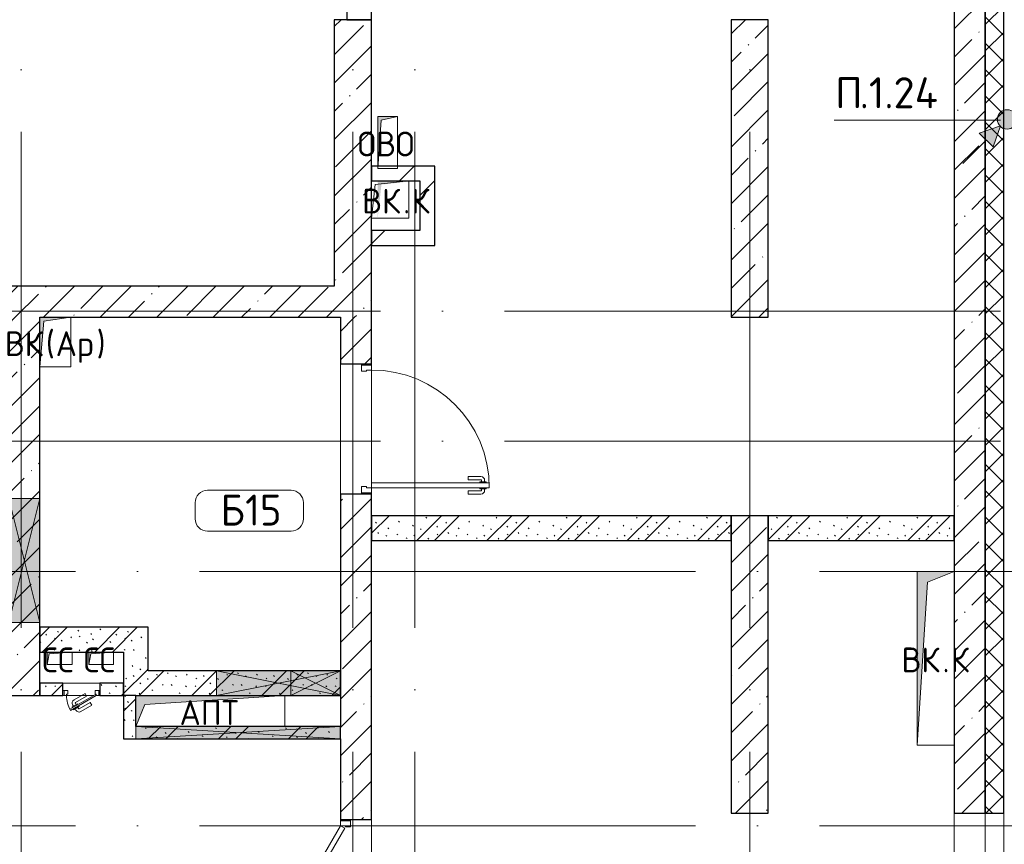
# Model space of a CAD drawing. Header units: millimetres. Extents: x -30540 to 173936, y -11730 to 122288.
# Tile 99 of 116: x 104718 to 112659, y 81500 to 88150. Entities that reach past the tile are written whole.
import ezdxf

# ---------------------------------------------------------------- set-up
doc = ezdxf.new("R2010")
doc.units = ezdxf.units.MM
doc.linetypes.add('ADSK_Линия сетки', pattern=[5000, 4000, -500, 0, -500])
for name, color, linetype, lineweight in [('A-____-NOTE-TEXT', 7, 'Continuous', 18), ('A-AREA-____-IDEN', 7, 'Continuous', 9), ('A-DETL-____-THIN', 7, 'Continuous', 9), ('A-DOOR-____-MCUT', 7, 'Continuous', 9), ('A-DOOR-____-OTLN', 7, 'Continuous', 18), ('A-DOOR-FRAM-MCUT', 7, 'Continuous', 9), ('A-DOOR-OPNG-OTLN', 7, 'Continuous', 18), ('A-FLOR-____-OTLN', 7, 'Continuous', 18), ('A-GENM-____-OTLN', 7, 'Continuous', 18), ('A-GLAZ-____-MCUT', 7, 'Continuous', 9), ('A-GLAZ-____-OTLN', 7, 'Continuous', 18), ('A-WALL-____-MCUT', 7, 'Continuous', 40), ('A-WALL-____-OTLN', 7, 'Continuous', 18), ('A-WALL-____-PATT', 7, 'Continuous', 40), ('G-____-____-TEXT', 7, 'Continuous', 9), ('I-WALL-____-MCUT', 7, 'Continuous', 40), ('I-WALL-____-OTLN', 7, 'Continuous', 18), ('M-EQPM-____-OTLN', 7, 'Continuous', 18), ('S-COLS-____-MCUT', 7, 'Continuous', 40), ('S-COLS-____-OTLN', 7, 'Continuous', 18), ('S-GRID-____-OTLN', 7, 'Continuous', 9)]:
    doc.layers.add(name, color=color, linetype=linetype, lineweight=lineweight)
doc.styles.add('GOST Common', font='GOST_Common.ttf', dxfattribs={"height": 200})
doc.styles.add('GOST Common_4', font='GOST_Common.ttf', dxfattribs={"height": 250})
doc.styles.add('ISOCPEUR', font='isocpeur.ttf', dxfattribs={"height": 250})
pattern_1 = [(45, (0, 0), (-228.0985, 228.0985), []), (45, (228.1, 0), (-228.0985, 228.0985), [403.225, -80.645, 6.706, -73.939])]
pattern_2 = [(135, (300.56, 377.28), (-565.6854, 6e-14), [10, -790]), (135, (349.8, 474.73), (-565.6854, 6e-14), [10, -790]), (135, (423.93, 473.06), (-565.6854, 6e-14), [10, -790]), (135, (229.92, 447.9), (-565.6854, 6e-14), [10, -790]), (135, (155.08, 447.9), (-565.6854, 6e-14), [10, -790]), (135, (114.9, 369.03), (-565.6854, 6e-14), [10, -790]), (135, (132.43, 285.8), (-565.6854, 6e-14), [10, -790]), (135, (214.66, 322), (-565.6854, 6e-14), [10, -790]), (135, (198.16, 261.88), (-565.6854, 6e-14), [10, -790]), (135, (45.2, 272.9), (-565.6854, 6e-14), [10, -790]), (135, (42.32, 336.16), (-565.6854, 6e-14), [10, -790]), (135, (92.26, 192.24), (-565.6854, 6e-14), [10, -790]), (135, (7.07, 149.2), (-565.6854, 6e-14), [10, -790]), (135, (80.6, 95.1), (-565.6854, 6e-14), [10, -790]), (135, (79.53, 36.94), (-565.6854, 6e-14), [10, -790]), (135, (153.87, 74.56), (-565.6854, 6e-14), [10, -790]), (135, (228.35, 124.8), (-565.6854, 6e-14), [10, -790]), (135, (279.75, 180.4), (-565.6854, 6e-14), [10, -790]), (135, (282.9, 31.63), (-565.6854, 6e-14), [10, -790]), (135, (377.38, 53.45), (-565.6854, 6e-14), [10, -790]), (135, (352.28, 102.7), (-565.6854, 6e-14), [10, -790]), (135, (354.05, 0), (-565.6854, 6e-14), [10, -790]), (135, (553.23, 16.45), (-565.6854, 6e-14), [10, -790]), (135, (542.38, 63.45), (-565.6854, 6e-14), [10, -790]), (135, (536.58, 239.3), (-565.6854, 6e-14), [10, -790]), (135, (475.85, 203.9), (-565.6854, 6e-14), [10, -790]), (135, (475.85, 316.54), (-565.6854, 6e-14), [10, -790]), (135, (520.8, 408.7), (-565.6854, 6e-14), [10, -790]), (135, (551.1, 470.8), (-565.6854, 6e-14), [10, -790]), (135, (235.25, 537.93), (-565.6854, 6e-14), [10, -790]), (135, (407.25, 547.65), (-565.6854, 6e-14), [10, -790]), (135, (94.5, 558.6), (-565.6854, 6e-14), [10, -790]), (135, (46.4, 532.3), (-565.6854, 6e-14), [10, -790]), (135, (85.56, 465.04), (-565.6854, 6e-14), [10, -790]), (135, (355.53, 181.14), (-565.6854, 6e-14), [10, -790]), (135, (362.23, 243.6), (-565.6854, 6e-14), [10, -790]), (135, (413.45, 344.1), (-565.6854, 6e-14), [10, -790]), (135, (286.3, 273.25), (-565.6854, 6e-14), [10, -790]), (135, (423.02, 263.72), (-565.6854, 6e-14), [10, -790]), (135, (162.94, 190.2), (-565.6854, 6e-14), [10, -790]), (135, (470.25, 120.93), (-565.6854, 6e-14), [10, -790]), (135, (484.48, 9.78), (-565.6854, 6e-14), [10, -790]), (45, (0, 212.13), (-565.6854, 0), []), (45, (212.13, 0), (-565.6854, 0), []), (45, (353.55, 0), (-565.6854, 0), []), (45, (0, 353.55), (-565.6854, 0), [])]
pattern_3 = [(45, (0, 0), (-424.264, 424.264), []), (45, (0, 282.8), (-424.264, 424.264), [])]

# ---------------------------------------------------------------- blocks, each defined once
blk = doc.blocks.new('КР_Колонна_ЖБ_Прямоугольная - 300x2400h_B40-V70-01 ЭМ')
at = {"layer": 'S-COLS-____-OTLN', "lineweight": 5, "true_color": 0xcccccc}
h = blk.add_hatch(dxfattribs=at)
h.set_pattern_fill('FP_69', color=254, style=0, pattern_type=2)
h.set_pattern_definition([(225, (110605.3, 86950), (228.0985, -228.0985), []), (225, (110377.2, 86950), (228.0985, -228.0985), [403.225, -80.645, 6.706, -73.939])])
h.paths.add_polyline_path([(150, 1200), (-150, 1200), (-150, -1200), (150, -1200), (150, -1172)])
at = {"layer": 'S-COLS-____-MCUT', "color": 254, "lineweight": 30, "true_color": 0xcccccc}
for p, q in [((150, 1200), (-150, 1200)), ((-150, 1200), (-150, -1200)), ((150, -1200), (150, 1200)), ((-150, -1200), (150, -1200))]:
    blk.add_line(p, q, dxfattribs=at)
blk = doc.blocks.new('КР-Проем - Настраиваемый-4071641-01 ЭМ')
at = {"layer": 'A-DOOR-OPNG-OTLN', "color": 254, "lineweight": 13, "true_color": 0xcccccc}
for p, q in [((-900, 125), (900, 125)), ((-900, -125), (900, -125))]:
    blk.add_line(p, q, dxfattribs=at)
blk = doc.blocks.new('АР_Дверь однопольная - 1000х2100h_900__Глухая_Лифт-холл_1 эт-4500566-01 ЭМ')
at = {"layer": 'A-DOOR-____-MCUT', "color": 254, "lineweight": 15, "true_color": 0xcccccc}
for p, q in [((-329.4, 575), (-349.4, 540.4)), ((450, 125), (-329.4, 575)), ((-349.4, 540.4), (430, 90.4)), ((430, 90.4), (450, 125))]:
    blk.add_line(p, q, dxfattribs=at)
at = {"layer": 'A-DOOR-____-OTLN', "color": 254, "lineweight": 5, "true_color": 0xcccccc}
for p, q in [((-307.8, 562.5), (-303.8, 569.4)), ((-303.8, 569.4), (-260.5, 544.4)), ((-292.9, 563.2), (-286.9, 573.6)), ((-271.3, 550.7), (-265.3, 561.1)), ((-169.7, 511.7), (-258.5, 562.9)), ((-157.2, 533.3), (-246, 584.6)), ((-327.8, 527.9), (-331.8, 520.9)), ((-331.8, 520.9), (-288.5, 495.9)), ((-320.9, 514.7), (-327, 504.3)), ((-299.3, 502.2), (-305.3, 491.8)), ((-214.7, 433.7), (-303.5, 485)), ((-288.5, 495.9), (-284.5, 502.9)), ((-260.5, 544.4), (-264.5, 537.5)), ((-169.7, 511.7), (-157.2, 533.3)), ((-227.2, 412.1), (-316, 463.3)), ((-214.7, 433.7), (-227.2, 412.1))]:
    blk.add_line(p, q, dxfattribs=at)
at = {"layer": 'A-DOOR-____-OTLN', "color": 254, "lineweight": 13, "true_color": 0xcccccc}
blk.add_arc((450, 125), 900, 150, 180, dxfattribs=at)
at = {"layer": 'A-DOOR-____-OTLN', "color": 254, "lineweight": 5, "true_color": 0xcccccc}
for centre, radius, start, end in [((-261, 558.6), 30, 60, 150), ((-261, 558.6), 4.99, 60, 150), ((-301, 489.3), 30, 150, 240), ((-301, 489.3), 4.99, 150, 240)]:
    blk.add_arc(centre, radius, start, end, dxfattribs=at)
at = {"layer": 'A-DOOR-FRAM-MCUT', "color": 254, "lineweight": 15, "true_color": 0xcccccc}
for p, q in [((-490, 125), (-500, 125)), ((-450, 125), (-490, 125)), ((-490, 125), (-490, 45)), ((-450, 85), (-450, 125)), ((-440, 85), (-450, 85)), ((-440, 45), (-440, 85)), ((450, 85), (440, 85)), ((440, 85), (440, 45)), ((490, 125), (450, 125)), ((450, 125), (450, 85)), ((490, 45), (490, 125)), ((490, 125), (500, 125)), ((-490, 45), (-500, 45)), ((-490, 45), (-440, 45)), ((440, 45), (490, 45)), ((490, 45), (500, 45))]:
    blk.add_line(p, q, dxfattribs=at)
blk = doc.blocks.new('АР_Дверь однопольная - 1050х2100h_900__Глухая_С_у МГН_ аренда_1 эт-4499699-01 ЭМ')
at = {"layer": 'A-DOOR-____-MCUT', "color": 254, "lineweight": 15, "true_color": 0xcccccc}
for p, q in [((475, 1075), (435, 1075)), ((435, 1075), (435, 125)), ((475, 125), (475, 1075)), ((435, 125), (475, 125))]:
    blk.add_line(p, q, dxfattribs=at)
at = {"layer": 'A-DOOR-____-OTLN', "color": 254, "lineweight": 5, "true_color": 0xcccccc}
for p, q in [((427, 1037.5), (415, 1037.5)), ((427, 1050), (427, 1000)), ((435, 1050), (427, 1050)), ((475, 1050), (483, 1050)), ((483, 1050), (483, 1000)), ((483, 1037.5), (495, 1037.5)), ((385, 905), (385, 1007.5)), ((410, 905), (410, 1007.5)), ((427, 1012.5), (415, 1012.5)), ((427, 1000), (435, 1000)), ((483, 1000), (475, 1000)), ((483, 1012.5), (495, 1012.5)), ((500, 905), (500, 1007.5)), ((525, 905), (525, 1007.5)), ((410, 905), (385, 905)), ((500, 905), (525, 905))]:
    blk.add_line(p, q, dxfattribs=at)
at = {"layer": 'A-DOOR-____-OTLN', "color": 254, "lineweight": 13, "true_color": 0xcccccc}
blk.add_arc((475, 125), 950, 90, 180, dxfattribs=at)
at = {"layer": 'A-DOOR-____-OTLN', "color": 254, "lineweight": 5, "true_color": 0xcccccc}
for centre, radius, start, end in [((415, 1007.5), 30, 90, 180), ((495, 1007.5), 30, 0, 90), ((415, 1007.5), 4.99, 90, 180), ((495, 1007.5), 4.99, 0, 90)]:
    blk.add_arc(centre, radius, start, end, dxfattribs=at)
at = {"layer": 'A-DOOR-FRAM-MCUT', "color": 254, "lineweight": 15, "true_color": 0xcccccc}
for p, q in [((-515, 125), (-525, 125)), ((-475, 125), (-515, 125)), ((-515, 125), (-515, 45)), ((-475, 85), (-475, 125)), ((-465, 85), (-475, 85)), ((-465, 45), (-465, 85)), ((475, 85), (465, 85)), ((465, 85), (465, 45)), ((515, 125), (475, 125)), ((475, 125), (475, 85)), ((515, 45), (515, 125)), ((515, 125), (525, 125)), ((-515, 45), (-525, 45)), ((-515, 45), (-465, 45)), ((465, 45), (515, 45)), ((515, 45), (525, 45))]:
    blk.add_line(p, q, dxfattribs=at)
blk = doc.blocks.new('АР_Отверстие прямоугольное - ОВВ-4793617-01 ЭМ')
at = {"layer": 'A-GLAZ-____-OTLN', "lineweight": 13, "true_color": 0xf9f9f9}
blk.add_hatch(color=7, dxfattribs=at).paths.add_polyline_path([(950, 50), (-700, 50), (-700, -50), (950, -50)])
at = {"layer": 'A-GLAZ-____-MCUT', "color": 254, "lineweight": 15, "true_color": 0xcccccc}
for p, q in [((-700, 50), (-700, -50)), ((950, 50), (950, -50))]:
    blk.add_line(p, q, dxfattribs=at)
at = {"layer": 'A-GLAZ-____-OTLN', "color": 254, "lineweight": 5, "true_color": 0xcccccc}
for p, q in [((950, 50), (-700, -50)), ((-700, 50), (950, -50))]:
    blk.add_line(p, q, dxfattribs=at)
at = {"layer": 'A-GLAZ-____-OTLN', "color": 254, "lineweight": 13, "true_color": 0xcccccc}
for p, q in [((950, 50), (-700, 50)), ((-700, 50), (-700, -50)), ((950, -50), (950, 50)), ((-700, -50), (950, -50))]:
    blk.add_line(p, q, dxfattribs=at)
blk = doc.blocks.new('АР_Отверстие прямоугольное - ОВВ-4527727-01 ЭМ')
at = {"layer": 'A-GLAZ-____-OTLN', "lineweight": 13, "true_color": 0xf9f9f9}
blk.add_hatch(color=7, dxfattribs=at).paths.add_polyline_path([(-375, 100), (-375, -100), (625, -100), (625, 100), (75, 100)])
at = {"layer": 'A-GLAZ-____-MCUT', "color": 254, "lineweight": 15, "true_color": 0xcccccc}
for p, q in [((-375, 100), (-375, -100)), ((625, 100), (625, -100))]:
    blk.add_line(p, q, dxfattribs=at)
at = {"layer": 'A-GLAZ-____-OTLN', "color": 254, "lineweight": 5, "true_color": 0xcccccc}
for p, q in [((625, 100), (-375, -100)), ((-375, 100), (625, -100))]:
    blk.add_line(p, q, dxfattribs=at)
at = {"layer": 'A-GLAZ-____-OTLN', "color": 254, "lineweight": 13, "true_color": 0xcccccc}
for p, q in [((625, 100), (-375, 100)), ((-375, 100), (-375, -100)), ((625, -100), (625, 100)), ((-375, -100), (625, -100))]:
    blk.add_line(p, q, dxfattribs=at)
blk = doc.blocks.new('АР_Отверстие прямоугольное - ОВВ-4527978-01 ЭМ')
at = {"layer": 'A-GLAZ-____-OTLN', "lineweight": 13, "true_color": 0xf9f9f9}
blk.add_hatch(color=7, dxfattribs=at).paths.add_polyline_path([(-375, -125), (625, -125), (625, 125), (-375, 125)])
at = {"layer": 'A-GLAZ-____-MCUT', "color": 254, "lineweight": 15, "true_color": 0xcccccc}
for p, q in [((-375, 125), (-375, -125)), ((625, 125), (625, -125))]:
    blk.add_line(p, q, dxfattribs=at)
at = {"layer": 'A-GLAZ-____-OTLN', "color": 254, "lineweight": 5, "true_color": 0xcccccc}
for p, q in [((625, 125), (-375, -125)), ((-375, 125), (625, -125))]:
    blk.add_line(p, q, dxfattribs=at)
at = {"layer": 'A-GLAZ-____-OTLN', "color": 254, "lineweight": 13, "true_color": 0xcccccc}
for p, q in [((625, 125), (-375, 125)), ((-375, 125), (-375, -125)), ((625, -125), (625, 125)), ((-375, -125), (625, -125))]:
    blk.add_line(p, q, dxfattribs=at)
blk = doc.blocks.new('АР_Дверь однопольная - 300х400h_200__ВК_СС-4500226-01 ЭМ')
at = {"layer": 'A-DOOR-____-MCUT', "color": 254, "lineweight": 15, "true_color": 0xcccccc}
for p, q in [((87.8, 170), (-120, 50)), ((-115, 41.3), (92.8, 161.3)), ((92.8, 161.3), (87.8, 170)), ((-120, 50), (-115, 41.3))]:
    blk.add_line(p, q, dxfattribs=at)
at = {"layer": 'A-DOOR-____-OTLN', "color": 254, "lineweight": 5, "true_color": 0xcccccc}
for p, q in [((-84.4, 128.3), (4.4, 179.6)), ((62.2, 164.4), (18.9, 139.4)), ((51.4, 158.2), (45.4, 168.6)), ((66.2, 157.5), (62.2, 164.4)), ((-71.9, 106.7), (-84.4, 128.3)), ((-71.9, 106.7), (16.9, 157.9)), ((-41.9, 54.7), (46.9, 105.9)), ((-29.4, 33), (59.4, 84.3)), ((18.9, 139.4), (22.9, 132.5)), ((29.7, 145.7), (23.7, 156.1)), ((31.9, 116.9), (27.9, 123.8)), ((75.2, 141.9), (31.9, 116.9)), ((42.7, 123.2), (48.7, 112.8)), ((64.4, 135.7), (70.4, 125.3)), ((71.2, 148.8), (75.2, 141.9)), ((-41.9, 54.7), (-29.4, 33))]:
    blk.add_line(p, q, dxfattribs=at)
for centre, radius, start, end in [((19.4, 153.6), 30, 30, 120), ((19.4, 153.6), 4.99, 30, 120), ((44.4, 110.3), 4.99, 300, 30), ((44.4, 110.3), 30, 300, 30)]:
    blk.add_arc(centre, radius, start, end, dxfattribs=at)
at = {"layer": 'A-DOOR-____-OTLN', "color": 254, "lineweight": 13, "true_color": 0xcccccc}
blk.add_arc((-120, 50), 240, 360, 30, dxfattribs=at)
at = {"layer": 'A-DOOR-FRAM-MCUT', "color": 254, "lineweight": 15, "true_color": 0xcccccc}
for p, q in [((-140, 50), (-150, 50)), ((-140, 10), (-150, 10)), ((-120, 50), (-140, 50)), ((-140, 50), (-140, 10)), ((-140, 10), (-110, 10)), ((-120, 40), (-120, 50)), ((-110, 40), (-120, 40)), ((-110, 10), (-110, 40)), ((120, 40), (110, 40)), ((110, 40), (110, 10)), ((110, 10), (140, 10)), ((140, 50), (120, 50)), ((120, 50), (120, 40)), ((140, 10), (140, 50)), ((140, 50), (150, 50)), ((140, 10), (150, 10))]:
    blk.add_line(p, q, dxfattribs=at)
blk = doc.blocks.new('АР_Отверстие прямоугольное - ОВВ-4779291-01 ЭМ')
at = {"layer": 'A-GLAZ-____-OTLN', "lineweight": 13, "true_color": 0xf9f9f9}
blk.add_hatch(color=7, dxfattribs=at).paths.add_polyline_path([(-75, 100), (-75, -100), (325, -100), (325, 100)])
at = {"layer": 'A-GLAZ-____-MCUT', "color": 254, "lineweight": 15, "true_color": 0xcccccc}
for p, q in [((-75, 100), (-75, -100)), ((325, 100), (325, -100))]:
    blk.add_line(p, q, dxfattribs=at)
at = {"layer": 'A-GLAZ-____-OTLN', "color": 254, "lineweight": 5, "true_color": 0xcccccc}
for p, q in [((325, 100), (-75, -100)), ((-75, 100), (325, -100))]:
    blk.add_line(p, q, dxfattribs=at)
at = {"layer": 'A-GLAZ-____-OTLN', "color": 254, "lineweight": 13, "true_color": 0xcccccc}
for p, q in [((325, 100), (-75, 100)), ((-75, 100), (-75, -100)), ((325, -100), (325, 100)), ((-75, -100), (325, -100))]:
    blk.add_line(p, q, dxfattribs=at)
blk = doc.blocks.new('АР_Канал вертикальный прямоугольный - АПТ-2990273-01 ЭМ')
at = {"layer": 'M-EQPM-____-OTLN', "lineweight": 13, "true_color": 0xe2e2e2}
blk.add_hatch(color=254, dxfattribs=at).paths.add_polyline_path([(-600, -125), (-527.5, 52.5), (600, 125), (-600, 125)])
at = {"layer": 'M-EQPM-____-OTLN', "color": 253, "lineweight": 13, "true_color": 0xaaaaaa}
for p, q in [((600, 125), (-600, 125)), ((-600, 125), (-600, -125)), ((600, 125), (-600, 125)), ((-600, 125), (-600, -125)), ((-600, -125), (-600, 125)), ((-600, 125), (600, 125)), ((-527.5, 52.5), (600, 125)), ((-527.5, 52.5), (600, 125)), ((600, -125), (600, 125)), ((600, 125), (600, -125)), ((-600, -125), (-527.5, 52.5)), ((-600, -125), (-527.5, 52.5)), ((-600, -125), (600, -125)), ((600, -125), (-600, -125))]:
    blk.add_line(p, q, dxfattribs=at)
blk = doc.blocks.new('АР_Канал вертикальный прямоугольный - ВК_К-3568195-01 ЭМ')
at = {"layer": 'M-EQPM-____-OTLN', "lineweight": 13, "true_color": 0xe2e2e2}
blk.add_hatch(color=254, dxfattribs=at).paths.add_polyline_path([(-150, -700), (-65, 615), (150, 700), (-150, 700), (-150, -660.6)])
at = {"layer": 'M-EQPM-____-OTLN', "color": 253, "lineweight": 13, "true_color": 0xaaaaaa}
for p, q in [((150, 700), (-150, 700)), ((-150, 700), (-150, -700)), ((150, 700), (-150, 700)), ((-150, 700), (-150, -700)), ((-150, -700), (-150, 700)), ((-150, 700), (150, 700)), ((-65, 615), (150, 700)), ((-65, 615), (150, 700)), ((150, -700), (150, 700)), ((150, 700), (150, -700)), ((-150, -700), (-65, 615)), ((-150, -700), (-65, 615)), ((-150, -700), (150, -700)), ((150, -700), (-150, -700))]:
    blk.add_line(p, q, dxfattribs=at)
blk = doc.blocks.new('АР_Канал вертикальный прямоугольный - ОВО-2980549-01 ЭМ')
at = {"layer": 'M-EQPM-____-OTLN', "lineweight": 13, "true_color": 0xe2e2e2}
blk.add_hatch(color=254, dxfattribs=at).paths.add_polyline_path([(-80, -210), (-51, 181), (80, 210), (-80, 210)])
at = {"layer": 'M-EQPM-____-OTLN', "color": 253, "lineweight": 13, "true_color": 0xaaaaaa}
for p, q in [((80, 210), (-80, 210)), ((-80, 210), (-80, -210)), ((80, 210), (-80, 210)), ((-80, 210), (-80, -210)), ((-80, -210), (-80, 210)), ((-80, 210), (80, 210)), ((-80, -210), (-51, 181)), ((-80, -210), (-51, 181)), ((-51, 181), (80, 210)), ((-51, 181), (80, 210)), ((80, -210), (80, 210)), ((80, 210), (80, -210)), ((-80, -210), (80, -210)), ((80, -210), (-80, -210))]:
    blk.add_line(p, q, dxfattribs=at)
blk = doc.blocks.new('АР_Канал вертикальный прямоугольный - ВК_Ар_-2982053-01 ЭМ')
at = {"layer": 'M-EQPM-____-OTLN', "lineweight": 13, "true_color": 0xe2e2e2}
blk.add_hatch(color=254, dxfattribs=at).paths.add_polyline_path([(-125, -200), (-92.5, 167.5), (125, 200), (-125, 200)])
at = {"layer": 'M-EQPM-____-OTLN', "color": 253, "lineweight": 13, "true_color": 0xaaaaaa}
for p, q in [((125, 200), (-125, 200)), ((-125, 200), (-125, -200)), ((125, 200), (-125, 200)), ((-125, 200), (-125, -200)), ((-125, -200), (-125, 200)), ((-125, 200), (125, 200)), ((-125, -200), (-92.5, 167.5)), ((-125, -200), (-92.5, 167.5)), ((-92.5, 167.5), (125, 200)), ((-92.5, 167.5), (125, 200)), ((125, -200), (125, 200)), ((125, 200), (125, -200)), ((-125, -200), (125, -200)), ((125, -200), (-125, -200))]:
    blk.add_line(p, q, dxfattribs=at)
blk = doc.blocks.new('АР_Канал вертикальный прямоугольный - СС-3239460-01 ЭМ')
at = {"layer": 'M-EQPM-____-OTLN', "lineweight": 13, "true_color": 0xe2e2e2}
blk.add_hatch(color=254, dxfattribs=at).paths.add_polyline_path([(-100, -50), (-85, 35), (93.8, 50), (-100, 50)])
at = {"layer": 'M-EQPM-____-OTLN', "color": 253, "lineweight": 13, "true_color": 0xaaaaaa}
for p, q in [((100, 50), (-100, 50)), ((-100, 50), (-100, -50)), ((100, 50), (-100, 50)), ((-100, 50), (-100, -50)), ((-100, -50), (-100, 50)), ((-100, 50), (100, 50)), ((-100, -50), (-85, 35)), ((-100, -50), (-85, 35)), ((-85, 35), (100, 50)), ((-85, 35), (100, 50)), ((100, -50), (100, 50)), ((100, 50), (100, -50)), ((-100, -50), (100, -50)), ((100, -50), (-100, -50))]:
    blk.add_line(p, q, dxfattribs=at)
blk = doc.blocks.new('АР_Канал вертикальный прямоугольный - ВК_К-3313299-01 ЭМ')
at = {"layer": 'M-EQPM-____-OTLN', "lineweight": 13, "true_color": 0xe2e2e2}
blk.add_hatch(color=254, dxfattribs=at).paths.add_polyline_path([(-150, -150), (-120, 120), (150, 150), (-150, 150)])
at = {"layer": 'M-EQPM-____-OTLN', "color": 253, "lineweight": 13, "true_color": 0xaaaaaa}
for p, q in [((150, -150), (150, 150)), ((150, 150), (150, -150))]:
    blk.add_line(p, q, dxfattribs=at)
blk = doc.blocks.new('АР_Канал вертикальный прямоугольный - ВК_К-3313306-01 ЭМ')
at = {"layer": 'A-GENM-____-OTLN', "color": 253, "lineweight": 13, "true_color": 0xaaaaaa}
for p, q in [((-150, -150), (-150, 150)), ((-150, 150), (150, 150))]:
    blk.add_line(p, q, dxfattribs=at)
at = {"layer": 'M-EQPM-____-OTLN', "color": 253, "lineweight": 13, "true_color": 0xaaaaaa}
for p, q in [((-150, -150), (-150, 150)), ((-150, 150), (150, 150)), ((-150, -150), (-120, 120)), ((-120, 120), (150, 150)), ((150, 150), (150, -150)), ((150, -150), (-150, -150))]:
    blk.add_line(p, q, dxfattribs=at)
blk = doc.blocks.new('Наметкина 10_РД_АР_К3_отсоединено_rvt-1-01 ЭМ')
at = {"layer": 'A-WALL-____-PATT', "lineweight": 5, "true_color": 0xcccccc}
h = blk.add_hatch(dxfattribs=at)
h.set_pattern_fill('FP_27', color=254, style=0, pattern_type=2)
h.set_pattern_definition(pattern_1)
h.paths.add_polyline_path([(112505.3, 76420), (112505.3, 79950), (112255.3, 79950), (112255.3, 76420)])
h.paths.add_polyline_path([(112255.3, 81750), (112505.3, 81750), (112505.3, 94150), (112255.3, 94150), (112255.3, 82339.4)])
h = blk.add_hatch(dxfattribs=at)
h.set_pattern_fill('FP_53', color=254, style=0, pattern_type=2)
h.set_pattern_definition([(45, (0, 0), (-106.06602, 106.06602), []), (135, (0, 0), (-106.06602, -106.06602), [])])
h.paths.add_polyline_path([(112655.3, 76620), (112655.3, 79950), (112505.3, 79950), (112505.3, 76620)])
h.paths.add_polyline_path([(112655.3, 81750), (112655.3, 94150), (112505.3, 94150), (112505.3, 81750)])
h = blk.add_hatch(dxfattribs=at)
h.set_pattern_fill('FP_52', color=254, style=0, pattern_type=2)
h.set_pattern_definition(pattern_3)
h.paths.add_polyline_path([(107635.3, 86850), (107945.3, 86850), (107945.3, 86970), (107606.8, 86970), (107605.3, 86970), (107555.3, 86970), (107555.3, 86850), (107634.3, 86850)])
h = blk.add_hatch(dxfattribs=at)
h.set_pattern_fill('FP_52', color=254, style=0, pattern_type=2)
h.set_pattern_definition(pattern_3)
h.paths.add_polyline_path([(108065.3, 86450), (108065.3, 86970), (107945.3, 86970), (107945.3, 86450)])
h = blk.add_hatch(dxfattribs=at)
h.set_pattern_fill('FP_52', color=254, style=0, pattern_type=2)
h.set_pattern_definition(pattern_3)
h.paths.add_polyline_path([(107555.3, 86330), (108065.3, 86330), (108065.3, 86450), (107555.3, 86450)])
h = blk.add_hatch(dxfattribs=at)
h.set_pattern_fill('FP_27', color=254, style=0, pattern_type=2)
h.set_pattern_definition(pattern_1)
h.paths.add_polyline_path([(92072.8, 85750), (107255.3, 85750), (107255.3, 86000), (88680.3, 86000), (88680.3, 85750), (92030.3, 85750)])
h = blk.add_hatch(dxfattribs=at)
h.set_pattern_fill('FP_27', color=254, style=0, pattern_type=2)
h.set_pattern_definition(pattern_1)
h.paths.add_polyline_path([(104880.3, 82700), (104880.3, 85750), (104630.3, 85750), (104630.3, 82700)])
h = blk.add_hatch(dxfattribs=at)
h.set_pattern_fill('FP_27', color=254, style=0, pattern_type=2)
h.set_pattern_definition(pattern_1)
h.paths.add_polyline_path([(107555.3, 84150), (107555.3, 84325), (107305.3, 84325), (107305.3, 84150)])
h.paths.add_polyline_path([(107555.3, 85375), (107555.3, 85750), (107305.3, 85750), (107305.3, 85375)])
h = blk.add_hatch(dxfattribs=at)
h.set_pattern_fill('FP_27', color=254, style=0, pattern_type=2)
h.set_pattern_definition(pattern_1)
h.paths.add_polyline_path([(107305.3, 79750), (107555.3, 79750), (107555.3, 80700), (107305.3, 80700), (107305.3, 80000)])
h.paths.add_polyline_path([(107305.3, 81700), (107555.3, 81700), (107555.3, 84150), (107305.3, 84150), (107305.3, 82339.4)])
h = blk.add_hatch(dxfattribs=at)
h.set_pattern_fill('FP_51', color=254, style=0, pattern_type=2)
h.set_pattern_definition(pattern_2)
h.paths.add_polyline_path([(110455.3, 83950), (110455.3, 84150), (107555.3, 84150), (107555.3, 83950), (110234.6, 83950)])
h = blk.add_hatch(dxfattribs=at)
h.set_pattern_fill('FP_51', color=254, style=0, pattern_type=2)
h.set_pattern_definition(pattern_2)
h.paths.add_polyline_path([(112255.3, 83950), (112255.3, 84150), (110755.3, 84150), (110755.3, 83950)])
h = blk.add_hatch(dxfattribs=at)
h.set_pattern_fill('FP_51', color=254, style=0, pattern_type=2)
h.set_pattern_definition(pattern_2)
h.paths.add_polyline_path([(105755.3, 83050), (105755.3, 83250), (104880.3, 83250), (104880.3, 83050), (105555.3, 83050)])
h = blk.add_hatch(dxfattribs=at)
h.set_pattern_fill('FP_51', color=254, style=0, pattern_type=2)
h.set_pattern_definition(pattern_2)
h.paths.add_polyline_path([(105755.3, 82900), (105755.3, 83050), (105555.3, 83050), (105555.3, 82900)])
h = blk.add_hatch(dxfattribs=at)
h.set_pattern_fill('FP_51', color=254, style=0, pattern_type=2)
h.set_pattern_definition(pattern_2)
h.paths.add_polyline_path([(107305.3, 82700), (107305.3, 82900), (105555.3, 82900), (105555.3, 82700), (106905.3, 82700)])
h = blk.add_hatch(dxfattribs=at)
h.set_pattern_fill('FP_51', color=254, style=0, pattern_type=2)
h.set_pattern_definition(pattern_2)
h.paths.add_polyline_path([(105555.3, 82700), (105555.3, 82800), (105365.3, 82800), (105365.3, 82700)])
h.paths.add_polyline_path([(105065.3, 82700), (105065.3, 82800), (104880.3, 82800), (104880.3, 82700)])
h = blk.add_hatch(dxfattribs=at)
h.set_pattern_fill('FP_51', color=254, style=0, pattern_type=2)
h.set_pattern_definition(pattern_2)
h.paths.add_polyline_path([(105655.3, 82450), (105655.3, 82700), (105555.3, 82700), (105555.3, 82450)])
h = blk.add_hatch(dxfattribs=at)
h.set_pattern_fill('FP_51', color=254, style=0, pattern_type=2)
h.set_pattern_definition(pattern_2)
h.paths.add_polyline_path([(107305.3, 82350), (107305.3, 82450), (105555.3, 82450), (105555.3, 82350), (106154.2, 82350)])
at = {"layer": 'S-COLS-____-OTLN', "lineweight": 5, "true_color": 0xcccccc}
h = blk.add_hatch(dxfattribs=at)
h.set_pattern_fill('FP_27', color=254, style=0, pattern_type=2)
h.set_pattern_definition(pattern_1)
h.paths.add_polyline_path([(107555.3, 85750), (107555.3, 88150), (107255.3, 88150), (107255.3, 85750), (107305.3, 85750)])
h = blk.add_hatch(dxfattribs=at)
h.set_pattern_fill('FP_27', color=254, style=0, pattern_type=2)
h.set_pattern_definition(pattern_1)
h.paths.add_polyline_path([(110755.3, 81750), (110755.3, 84150), (110455.3, 84150), (110455.3, 81750)])
at = {"layer": 'A-FLOR-____-OTLN', "color": 254, "lineweight": 13, "true_color": 0xcccccc}
for p, q in [((107305.3, 84325), (107305.3, 85375)), ((107555.3, 85375), (107555.3, 85365)), ((107555.3, 85325), (107555.3, 84415)), ((107305.3, 82900), (107305.3, 84325)), ((107555.3, 84335), (107555.3, 84325)), ((107555.3, 80700), (107555.3, 81700))]:
    blk.add_line(p, q, dxfattribs=at)
at = {"layer": 'A-WALL-____-MCUT', "color": 254, "lineweight": 30, "true_color": 0xcccccc}
for p, q in [((112255.3, 94150), (112255.3, 81750)), ((112505.3, 81750), (112505.3, 94150)), ((112505.3, 94150), (112505.3, 81750)), ((112655.3, 81750), (112655.3, 94150)), ((107255.3, 86000), (97555.3, 86000)), ((104880.3, 85750), (107255.3, 85750)), ((104880.3, 84290), (104880.3, 85750)), ((107305.3, 85750), (107305.3, 85375)), ((107555.3, 85375), (107555.3, 85750)), ((107305.3, 85375), (107555.3, 85375)), ((104880.3, 83290), (104880.3, 84290)), ((107305.3, 84325), (107305.3, 84150)), ((107555.3, 84325), (107305.3, 84325)), ((107555.3, 84150), (107555.3, 84325)), ((107305.3, 84150), (107305.3, 82900)), ((107555.3, 81700), (107555.3, 84150)), ((104880.3, 82700), (104880.3, 83290)), ((107305.3, 82900), (107305.3, 82700)), ((105555.3, 82800), (105555.3, 82700)), ((105555.3, 82700), (105555.3, 82800)), ((104630.3, 82700), (104880.3, 82700)), ((105655.3, 82700), (105555.3, 82700)), ((107305.3, 82700), (107305.3, 82450)), ((107305.3, 82350), (107305.3, 82450)), ((107305.3, 82350), (107305.3, 81700)), ((112255.3, 81750), (112505.3, 81750)), ((112505.3, 81750), (112655.3, 81750)), ((107305.3, 81700), (107555.3, 81700))]:
    blk.add_line(p, q, dxfattribs=at)
at = {"layer": 'A-WALL-____-OTLN', "color": 254, "lineweight": 13, "true_color": 0xcccccc}
for p, q in [((112255.3, 79950), (112255.3, 81750)), ((112655.3, 81750), (112655.3, 79950))]:
    blk.add_line(p, q, dxfattribs=at)
at = {"layer": 'I-WALL-____-MCUT', "color": 254, "lineweight": 30, "true_color": 0xcccccc}
for p, q in [((107355.3, 91750), (107355.3, 88150)), ((107555.3, 88150), (107555.3, 91750)), ((107355.3, 88150), (107555.3, 88150)), ((107945.3, 86970), (107555.3, 86970)), ((107555.3, 86970), (107555.3, 86850)), ((108065.3, 86970), (107945.3, 86970)), ((108065.3, 86450), (108065.3, 86970)), ((107555.3, 86850), (107945.3, 86850)), ((107945.3, 86850), (107945.3, 86450)), ((107945.3, 86450), (107555.3, 86450)), ((107555.3, 86450), (107555.3, 86330)), ((108065.3, 86330), (108065.3, 86450)), ((107555.3, 86330), (108065.3, 86330)), ((110455.3, 84150), (107555.3, 84150)), ((107555.3, 84150), (107555.3, 83950)), ((110455.3, 83950), (110455.3, 84150)), ((112255.3, 84150), (110755.3, 84150)), ((110755.3, 84150), (110755.3, 83950)), ((112255.3, 83950), (112255.3, 84150)), ((107555.3, 83950), (110455.3, 83950)), ((110755.3, 83950), (112255.3, 83950)), ((105755.3, 83250), (104880.3, 83250)), ((104880.3, 83250), (104880.3, 83050)), ((105755.3, 83050), (105755.3, 83250)), ((104880.3, 83050), (105555.3, 83050)), ((105555.3, 83050), (105555.3, 82900)), ((105755.3, 82900), (105755.3, 83050)), ((105555.3, 82900), (105555.3, 82800)), ((106305.3, 82900), (105755.3, 82900)), ((106905.3, 82900), (106305.3, 82900)), ((107305.3, 82900), (106905.3, 82900)), ((107305.3, 82700), (107305.3, 82900)), ((105065.3, 82800), (104880.3, 82800)), ((104880.3, 82800), (104880.3, 82700)), ((105065.3, 82700), (105065.3, 82800)), ((105555.3, 82800), (105365.3, 82800)), ((105365.3, 82800), (105365.3, 82700)), ((104880.3, 82700), (105065.3, 82700)), ((105365.3, 82700), (105555.3, 82700)), ((105555.3, 82700), (105555.3, 82450)), ((105655.3, 82700), (106305.3, 82700)), ((105655.3, 82450), (105655.3, 82700)), ((106305.3, 82700), (106905.3, 82700)), ((106905.3, 82700), (107305.3, 82700)), ((105555.3, 82450), (105555.3, 82350)), ((107305.3, 82450), (105655.3, 82450)), ((105555.3, 82350), (105655.3, 82350)), ((105655.3, 82350), (107305.3, 82350))]:
    blk.add_line(p, q, dxfattribs=at)
at = {"layer": 'I-WALL-____-OTLN', "color": 254, "lineweight": 13, "true_color": 0xcccccc}
for p, q in [((105065.3, 82800), (105365.3, 82800)), ((105075.3, 82700), (105065.3, 82700)), ((105315.3, 82700), (105095.3, 82700)), ((105365.3, 82700), (105355.3, 82700))]:
    blk.add_line(p, q, dxfattribs=at)
at = {"layer": 'S-COLS-____-MCUT', "color": 254, "lineweight": 30, "true_color": 0xcccccc}
for p, q in [((107255.3, 88150), (107255.3, 86000)), ((107555.3, 88150), (107255.3, 88150)), ((107555.3, 85750), (107555.3, 88150)), ((107255.3, 85750), (107305.3, 85750)), ((110755.3, 84150), (110455.3, 84150)), ((110455.3, 84150), (110455.3, 81750)), ((110755.3, 81750), (110755.3, 84150)), ((110455.3, 81750), (110755.3, 81750))]:
    blk.add_line(p, q, dxfattribs=at)
at = {"layer": 'A-DOOR-____-OTLN', "color": 254, "lineweight": 13, "true_color": 0xcccccc}
for name, p, rotation in [('АР_Дверь однопольная - 1050х2100h_900__Глухая_С_у МГН_ аренда_1 эт-4499699-01 ЭМ', (107430.3, 84850), 270), ('АР_Дверь однопольная - 300х400h_200__ВК_СС-4500226-01 ЭМ', (105215.3, 82750), 180), ('КР-Проем - Настраиваемый-4071641-01 ЭМ', (112380.3, 80850), 270), ('АР_Дверь однопольная - 1000х2100h_900__Глухая_Лифт-холл_1 эт-4500566-01 ЭМ', (107430.3, 81200), 90)]:
    blk.add_blockref(name, p, dxfattribs=dict(at, rotation=rotation))
at = {"layer": 'A-GLAZ-____-OTLN', "color": 254, "lineweight": 13, "true_color": 0xcccccc}
for name, p, rotation in [('АР_Отверстие прямоугольное - ОВВ-4527978-01 ЭМ', (104755.3, 83665), 90), ('АР_Отверстие прямоугольное - ОВВ-4527727-01 ЭМ', (106930.3, 82800), 180), ('АР_Отверстие прямоугольное - ОВВ-4779291-01 ЭМ', (107230.3, 82800), 180), ('АР_Отверстие прямоугольное - ОВВ-4793617-01 ЭМ', (106605.3, 82400), 180)]:
    blk.add_blockref(name, p, dxfattribs=dict(at, rotation=rotation))
at = {"layer": 'M-EQPM-____-OTLN', "color": 253, "lineweight": 5, "true_color": 0xaaaaaa}
for name, p in [('АР_Канал вертикальный прямоугольный - ОВО-2980549-01 ЭМ', (107685.3, 87160)), ('АР_Канал вертикальный прямоугольный - ВК_К-3313306-01 ЭМ', (107705.3, 86700)), ('АР_Канал вертикальный прямоугольный - ВК_К-3313299-01 ЭМ', (107755.3, 86700)), ('АР_Канал вертикальный прямоугольный - ВК_Ар_-2982053-01 ЭМ', (105005.3, 85550)), ('АР_Канал вертикальный прямоугольный - ВК_К-3568195-01 ЭМ', (112105.3, 83000)), ('АР_Канал вертикальный прямоугольный - СС-3239460-01 ЭМ', (105040.3, 83000)), ('АР_Канал вертикальный прямоугольный - СС-3239460-01 ЭМ', (105375.3, 83000)), ('АР_Канал вертикальный прямоугольный - АПТ-2990273-01 ЭМ', (106255.3, 82575))]:
    blk.add_blockref(name, p, dxfattribs=at)
at = {"layer": 'S-COLS-____-OTLN', "color": 254, "lineweight": 13, "true_color": 0xcccccc, "rotation": 180}
blk.add_blockref('КР_Колонна_ЖБ_Прямоугольная - 300x2400h_B40-V70-01 ЭМ', (110605.3, 86950), dxfattribs=at)
at = {"layer": 'A-____-NOTE-TEXT', "color": 253, "lineweight": 5, "true_color": 0xaaaaaa, "char_height": 200, "attachment_point": 1, "style": 'GOST Common'}
for s, insert, width in [('ОВО', (107443.1, 87247.2), 593.249), ('ВК', (107480.1, 86787.2), 400.844), ('\\fGOST Common|b0|i0|c204|p34|;К', (107877, 86787.2), 192.405), ('\\fGOST Common|b0|i0|c204|p34|;.', (107810.8, 86787.2), 80.169), ('ВК', (104598.1, 85637.2), 400.844), ('\\fGOST Common|b0|i0|c204|p34|;(', (104928.8, 85637.2), 96.203), ('Ар', (105008.2, 85637.2), 400.844), ('\\fGOST Common|b0|i0|c204|p34|;)', (105338.9, 85637.2), 96.203), ('СС', (104898.1, 83087.2), 352.742), ('СС', (105233.1, 83087.2), 352.742), ('ВК', (111830.1, 83087.2), 400.844), ('\\fGOST Common|b0|i0|c204|p34|;К', (112227, 83087.2), 192.405), ('\\fGOST Common|b0|i0|c204|p34|;.', (112160.8, 83087.2), 80.169), ('АПТ', (106007.1, 82662.2), 609.282)]:
    blk.add_mtext(s, dxfattribs=dict(at, insert=insert, width=width))
blk = doc.blocks.new('Марка помещения 2 - Марка помещения 2-1605974-01 ЭМ')
at = {"layer": 'A-AREA-____-IDEN', "color": 253, "true_color": 0xaaaaaa}
for p, q in [((-1.797, 0.841), (1.569, 0.841)), ((-2.297, -0.309), (-2.297, 0.341)), ((2.069, 0.341), (2.069, -0.309)), ((1.569, -0.809), (-1.797, -0.809))]:
    blk.add_line(p, q, dxfattribs=at)
for centre, start, end in [((-1.797, 0.341), 90, 180), ((1.569, 0.341), 0, 90), ((-1.797, -0.309), 180, 270), ((1.569, -0.309), 270, 360)]:
    blk.add_arc(centre, 0.5, start, end, dxfattribs=at)
blk = doc.blocks.new('УГО Выше ниже синее _ 2020 - УГО Выше ниже синее _ 2020-V128-01 ЭМ')
at = {"layer": 'A-____-NOTE-TEXT', "lineweight": 9, "true_color": 0x0000ff}
h = blk.add_hatch(color=5, dxfattribs=at)
edge = h.paths.add_edge_path()
edge.add_arc((0, 0), 0.392, 0, 180)
edge.add_arc((0, 0), 0.392, 180, 360)
blk.add_hatch(color=5, dxfattribs=at).paths.add_polyline_path([(-0.565, -1.112), (-1.122, -0.555), (-0.272, -0.263)])
at = {"layer": 'A-____-NOTE-TEXT', "lineweight": 9}
for p, q in [((-0.272, -0.263), (-1.122, -0.555)), ((-0.565, -1.112), (-0.272, -0.263)), ((-1.122, -0.555), (-0.565, -1.112)), ((-1.78, -1.78), (-0.838, -0.838))]:
    blk.add_line(p, q, dxfattribs=at)
blk.add_circle((0, 0), 0.392, dxfattribs=at)
for start, end in [(360, 180), (180, 360)]:
    blk.add_arc((0, 0), 0.392, start, end, dxfattribs=at)

msp = doc.modelspace()

# ---------------------------------------------------------------- linework, layer by layer
at = {"layer": 'A-DETL-____-THIN'}
msp.add_line((112627.9, 87340.6), (111287.9, 87340.6), dxfattribs=at)
at = {"layer": 'S-GRID-____-OTLN', "color": 253, "linetype": 'ADSK_Линия сетки', "true_color": 0xaaaaaa}
for p, q in [((104730.3, 53245.6), (104730.3, 100101.1)), ((107405.3, 53245.6), (107405.3, 100101.1)), ((110605.3, 53245.6), (110605.3, 100101.1)), ((107905.3, 53245.6), (107905.3, 97561.1)), ((132629, 85800), (62296.8, 85800)), ((132629, 84750), (62296.8, 84750)), ((135169, 83700), (62296.8, 83700)), ((135169, 81650), (62296.8, 81650))]:
    msp.add_line(p, q, dxfattribs=at)

# ---------------------------------------------------------------- block references
at = {"lineweight": 5}
msp.add_blockref('Наметкина 10_РД_АР_К3_отсоединено_rvt-1-01 ЭМ', (0, 0), dxfattribs=at)
at = {"layer": 'A-____-NOTE-TEXT', "lineweight": 9, "xscale": 200, "yscale": 200, "zscale": 200}
msp.add_blockref('УГО Выше ниже синее _ 2020 - УГО Выше ниже синее _ 2020-V128-01 ЭМ', (112681.5, 87346), dxfattribs=at)
at = {"layer": 'A-AREA-____-IDEN', "color": 253, "true_color": 0xaaaaaa, "xscale": 199.9999999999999, "yscale": 199.9999999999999, "zscale": 199.9999999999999}
msp.add_blockref('Марка помещения 2 - Марка помещения 2-1605974-01 ЭМ', (106592.4, 84186.7), dxfattribs=at)

# ---------------------------------------------------------------- texts
at = {"layer": 'A-AREA-____-IDEN', "color": 253, "true_color": 0xaaaaaa, "char_height": 250, "attachment_point": 1, "style": 'GOST Common_4'}
for s, insert, width in [('\\fGOST Common|b0|i0|c204|p34|;Б', (106337.9, 84320.4), 240.506), ('15', (106536.3, 84320.4), 384.81)]:
    msp.add_mtext(s, dxfattribs=dict(at, insert=insert, width=width))
at = {"layer": 'G-____-____-TEXT', "char_height": 250, "attachment_point": 1, "style": 'ISOCPEUR'}
for s, insert, width in [('\\fISOCPEUR|b0|i0|c204|p34|;П', (111294.4, 87685.8), 240.506), ('.1.24', (111492.8, 87685.8), 785.654)]:
    msp.add_mtext(s, dxfattribs=dict(at, insert=insert, width=width))

doc.saveas('drawing.dxf')
